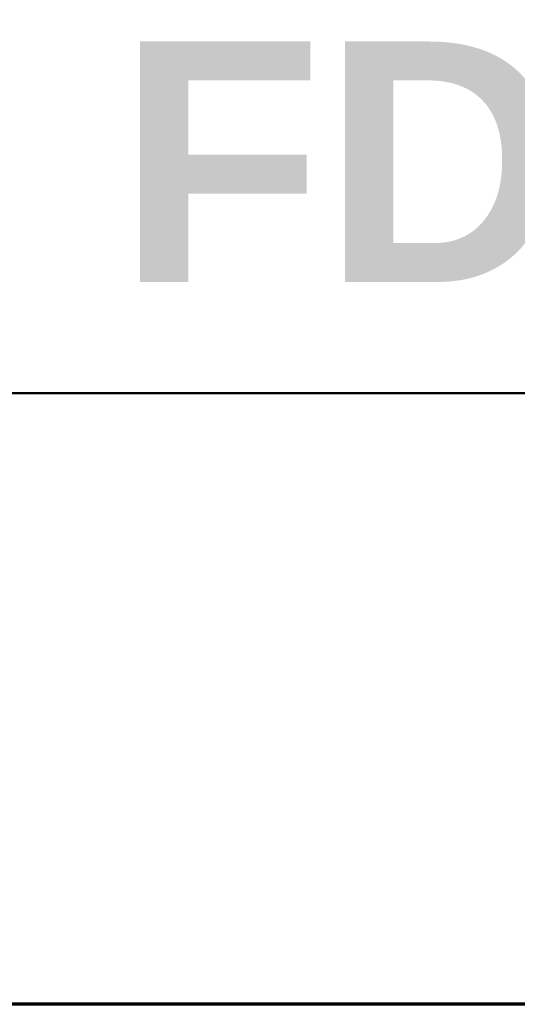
# Model space of a CAD drawing. Header units: inches. Extents: x 0.1 to 18.7, y 0.4 to 11.8.
# Tile 20 of 26: x 15.653 to 16.206, y 0.689 to 1.781. Entities that reach past the tile are written whole.
import ezdxf

# ---------------------------------------------------------------- set-up
doc = ezdxf.new("R2010")
doc.units = ezdxf.units.IN
doc.header["$LTSCALE"] = 1.111111
doc.header["$MEASUREMENT"] = 0
doc.layers.add('Border (ANSI)', color=7, linetype='Continuous', lineweight=70)
doc.layers.add('Title (ANSI)', color=7, linetype='Continuous', lineweight=50)
doc.styles.add('Text Style107', font='arialbd.ttf')
doc.styles.add('Text Style109', font='arialbd.ttf')
doc.styles.add('Text Style47', font='ARIALN.TTF')
doc.styles.add('Text Style50', font='arial.ttf')
doc.styles.add('Text Style55', font='arial.ttf')
doc.styles.add('Text Style59', font='arial.ttf')

# ---------------------------------------------------------------- blocks, each defined once
blk = doc.blocks.new('Borders Default Border')
at = {"layer": 'Border (ANSI)', "flags": 128}
blk.add_lwpolyline([(0.38, 0.62), (0.38, 10.38), (16.62, 10.38), (16.62, 0.62), (0.38, 0.62)], dxfattribs=at)
blk = doc.blocks.new('Title Blocks ICD TITLE BLOCK MM CUSTOMER')
at = {"layer": 'Title (ANSI)'}
for p, q in [((7.26633, 7.80222), (11.26137, 7.80222)), ((11.26137, 7.19206), (3.26137, 7.19206))]:
    blk.add_line(p, q, dxfattribs=at)
for tag, p, height, style in [('<TITLE_1>_001', (3.56336, 8.33746), 0.09, 'Text Style50'), ('DESIGNER_001', (8.77913, 8.32936), 0.09, 'Text Style50'), ('<DRAWN_DATE>_001', (10.56064, 8.32936), 0.09, 'Text Style50'), ('<PART_NUMBER>_001', (8.8272, 7.91316), 0.24, 'Text Style109'), ('Sheet_Size_001', (7.36508, 7.90552), 0.13, 'Text Style55'), ('<REVISION_NUMBER>_001', (10.77172, 7.85278), 0.18, 'Text Style107'), ('COPYRIGHT_YEAR_001', (4.6229, 7.27065), 0.07, 'Text Style47'), ('Sheet_Number_001', (10.80007, 7.2619), 0.08, 'Text Style59'), ('Number_of_sheets_001', (11.09697, 7.2619), 0.08, 'Text Style59'), ('<SCALE>_001', (9.82544, 7.2503), 0.08, 'Text Style59')]:
    blk.add_attdef(tag, p, '', height=height, dxfattribs=dict(at, style=style))

msp = doc.modelspace()

# ---------------------------------------------------------------- block references
at = {"xscale": 1.111111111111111, "yscale": 1.111111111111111, "zscale": 1.111111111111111}
msp.add_blockref('Borders Default Border', (0, 0), dxfattribs=at)
ref = msp.add_blockref('Title Blocks ICD TITLE BLOCK MM CUSTOMER', (5.954, -7.3023), dxfattribs=dict(xscale=1.111111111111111, yscale=1.111111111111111, zscale=1.111111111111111))
ref.add_attrib('<PART_NUMBER>_001', 'FDC3_', (15.762, 1.4901), dxfattribs={"layer": 'Title (ANSI)', "height": 0.26667, "style": 'Text Style109'})

doc.saveas('drawing.dxf')
